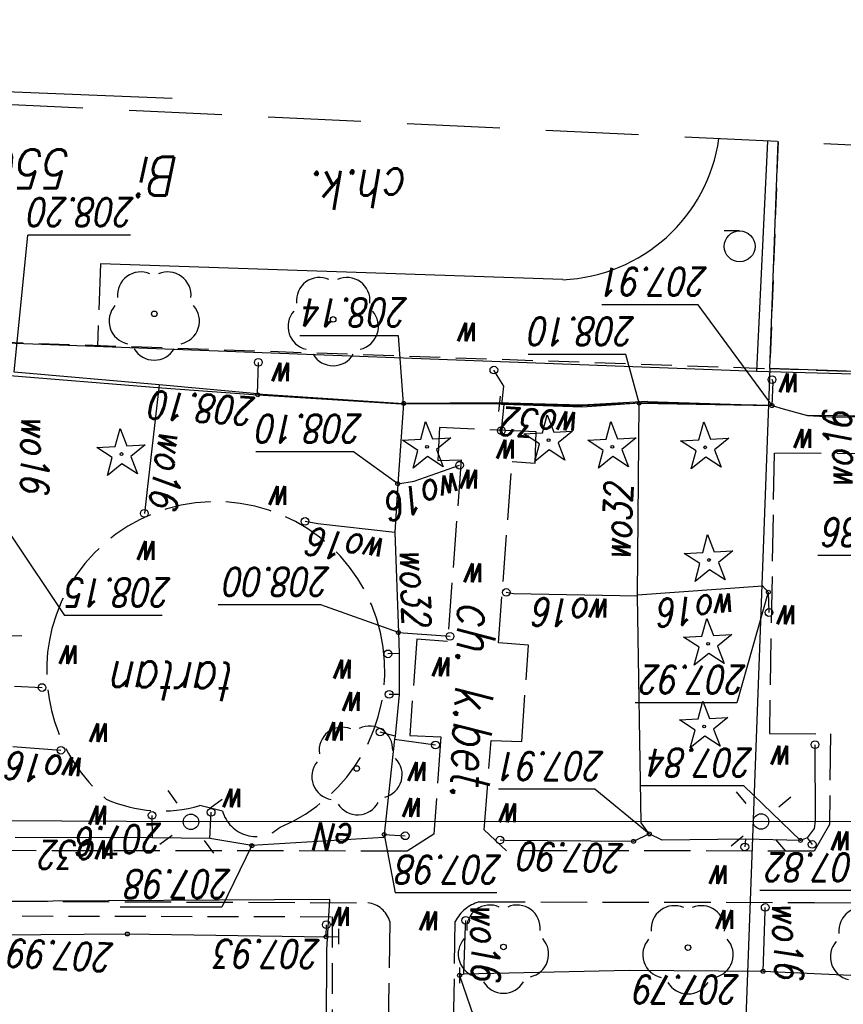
# Model space of a CAD drawing. Extents: x -110 to 11927435, y -6590197 to 5675023.
# Tile 57 of 71: x -29 to -2, y -76 to -45. Entities that reach past the tile are written whole.
import ezdxf
from ezdxf.enums import TextEntityAlignment as Align

# ---------------------------------------------------------------- set-up
doc = ezdxf.new("R2010")
doc.units = 0
for name, pattern in [('1', [0]), ('BPB', [1.5, 1, -0.5]), ('KOC', [2, 1.5, -0.5]), ('KOJ', [0]), ('KOU', [1.5, 1, -0.5]), ('UPE', [0]), ('UPW', [0]), ('UXE', [1.5, 1, -0.5])]:
    doc.linetypes.add(name, pattern=pattern)
doc.layers.get('0').update_dxf_attribs({"color": 250, "linetype": 'CONTINUOUS', "lineweight": 100})
doc.layers.add('_0', color=7, linetype='CONTINUOUS')
doc.layers.add('OBOP', color=7, linetype='CONTINUOUS', lineweight=13, true_color=0x0a0909)
doc.styles.add('K1_ACAD', font='romans.shx', dxfattribs={"width": 0.8, "oblique": 12})
doc.linetypes.add('BGS', pattern='A,3.75,[45,msgB.shx,S=0.625,R=0,X=0,Y=0],3.75', length=7.5)

# ---------------------------------------------------------------- blocks, each defined once
blk = doc.blocks.new('LAT')
at = {"linetype": 'Continuous'}
for p, q in [((0, 0.75), (0, 1.25)), ((-1.25, 0), (-0.75, 0)), ((0.75, 0), (1.25, 0)), ((0, -0.75), (0, -1.25))]:
    blk.add_line(p, q, dxfattribs=at)
blk = doc.blocks.new('SLS')
at = {"linetype": 'Continuous'}
blk.add_circle((0, 0), 0.25, dxfattribs=at)
blk = doc.blocks.new('ARM')
at = {"linetype": 'Continuous'}
blk.add_circle((0, 0), 0.125, dxfattribs=at)
blk = doc.blocks.new('UGW')
at = {"linetype": 'Continuous'}
blk.add_circle((0, 0), 0.0625, dxfattribs=at)
blk = doc.blocks.new('USW')
at = {"linetype": 'Continuous'}
blk.add_line((0, -0.25), (0, 0.25), dxfattribs=at)
blk = doc.blocks.new('DLI')
at = {"layer": 'OBOP', "color": 0, "linetype": 'ByBlock', "lineweight": -2}
blk.add_circle((0, 0), 0.09, dxfattribs=at)
for centre, start, end in [((0, 0.75), 30.1471, 149.8529), ((-0.713, 0.232), 102.1471, 221.8529), ((0.713, 0.232), 318.1471, 77.8529), ((-0.441, -0.607), 174.1471, 293.8529), ((0.441, -0.607), 246.1471, 5.8529)]:
    blk.add_arc(centre, 0.75, start, end, dxfattribs=at)
blk = doc.blocks.new('DIG')
at = {"linetype": 'Continuous'}
for p, q in [((-0.3012, 0.09375), (-0.4937, 0.6621)), ((-0.4937, 0.6621), (-0.0039, 0.31545)), ((-0.0039, 0.31545), (0.4771, 0.67415)), ((0.4771, 0.67415), (0.2988, 0.1012)), ((-0.78225, -0.26495), (-0.3012, 0.09375)), ((0.2988, 0.1012), (0.7886, -0.24545)), ((-0.18225, -0.2575), (-0.78225, -0.26495)), ((0.01025, -0.82585), (-0.18225, -0.2575)), ((0.1886, -0.2529), (0.01025, -0.82585)), ((0.7886, -0.24545), (0.1886, -0.2529))]:
    blk.add_line(p, q, dxfattribs=at)
blk.add_circle((0, 0), 0.045, dxfattribs=at)
blk = doc.blocks.new('LZA1')
at = {"linetype": 'Continuous'}
blk.add_line((0, -0.5), (0.5, -0.5), dxfattribs=at)
blk.add_circle((0, 0), 0.5, dxfattribs=at)
blk = doc.blocks.new('mdcp Łuszczanowiece')
at = {"layer": '_0'}
for p, q in [((6591155.95, 5674730.72), (6591159.66, 5674831.72)), ((6591135.92, 5674731.41), (6591155.95, 5674730.72)), ((6591155.95, 5674730.72), (6591155.679, 5674723.37))]:
    blk.add_line(p, q, dxfattribs=at)
at = {"layer": '_0', "linetype": 'UXE'}
for p, q in [((6591170.109, 5674748.47), (6591170.125, 5674771.994)), ((6591204.146, 5674748.39), (6591170.109, 5674748.47))]:
    blk.add_line(p, q, dxfattribs=at)
at = {"layer": '_0', "linetype": 'UPE'}
for p, q in [((6591170.417, 5674769.794), (6591170.284, 5674749.548)), ((6591170.284, 5674749.548), (6591170.193, 5674747.913)), ((6591170.193, 5674747.913), (6591204.388, 5674748.11)), ((6591138.908, 5674745.415), (6591156.235, 5674745.388)), ((6591156.235, 5674745.388), (6591174.682, 5674745.398)), ((6591174.682, 5674745.398), (6591190.241, 5674745.327))]:
    blk.add_line(p, q, dxfattribs=at)
at = {"layer": '_0', "linetype": 'KOC'}
for p, q in [((6591166.413, 5674765.983), (6591166.129, 5674748.624)), ((6591168.251, 5674748.622), (6591168.483, 5674766.02)), ((6591154.504, 5674748.008), (6591144.942, 5674748.069)), ((6591165.365, 5674747.991), (6591154.504, 5674748.008)), ((6591184.825, 5674747.953), (6591168.957, 5674748.021)), ((6591154.019, 5674745.485), (6591154.513, 5674746.347)), ((6591154.513, 5674746.347), (6591164.473, 5674746.333)), ((6591164.473, 5674746.333), (6591165.192, 5674745.662)), ((6591166.818, 5674745.8), (6591167.686, 5674746.347)), ((6591167.686, 5674746.347), (6591181.67, 5674746.33)), ((6591165.192, 5674745.662), (6591164.973, 5674742.76)), ((6591166.6, 5674742.648), (6591166.818, 5674745.8)), ((6591153.992, 5674742.551), (6591154.019, 5674745.485)), ((6591173.66, 5674745.05), (6591174.39, 5674744.87)), ((6591163.981, 5674742.798), (6591163.761, 5674739.676)), ((6591164.973, 5674742.76), (6591163.981, 5674742.798)), ((6591155.964, 5674742.534), (6591153.992, 5674742.551)), ((6591155.814, 5674733.458), (6591155.964, 5674742.534)), ((6591167.603, 5674742.599), (6591166.6, 5674742.648)), ((6591167.373, 5674739.487), (6591167.603, 5674742.599)), ((6591163.761, 5674739.676), (6591164.735, 5674739.607)), ((6591164.735, 5674739.607), (6591164.29, 5674733.732)), ((6591165.934, 5674733.671), (6591166.379, 5674739.555)), ((6591166.379, 5674739.555), (6591167.373, 5674739.487)), ((6591163.548, 5674733.781), (6591163.51, 5674732.769)), ((6591164.29, 5674733.732), (6591163.548, 5674733.781)), ((6591150.286, 5674733.508), (6591155.814, 5674733.458)), ((6591166.691, 5674733.703), (6591165.934, 5674733.671)), ((6591166.639, 5674732.629), (6591166.691, 5674733.703)), ((6591163.51, 5674732.769), (6591166.639, 5674732.629)), ((6591177.612, 5674727.325), (6591177.71, 5674729.993))]:
    blk.add_line(p, q, dxfattribs=at)
at = {"layer": '_0', "linetype": 'Continuous'}
for p, q in [((6591165.99, 5674750.37), (6591165.191, 5674752.692)), ((6591172.71, 5674746.17), (6591173.685, 5674748.165)), ((6591173.685, 5674748.165), (6591176.974, 5674748.165)), ((6591152.95, 5674747.622), (6591156.273, 5674747.622)), ((6591164.783, 5674747.699), (6591168.073, 5674747.699)), ((6591168.43, 5674745.81), (6591168.073, 5674747.699)), ((6591154.96, 5674746), (6591156.796, 5674744.233)), ((6591159.85, 5674745.79), (6591161.61, 5674744.346)), ((6591161.61, 5674744.346), (6591164.736, 5674744.346)), ((6591156.796, 5674744.233), (6591160.151, 5674744.233)), ((6591156, 5674737.96), (6591157.015, 5674741.542)), ((6591157.015, 5674741.542), (6591160.304, 5674741.542)), ((6591167.97, 5674739.27), (6591170.481, 5674738.376)), ((6591175.612, 5674738.722), (6591178.771, 5674738.722)), ((6591180.49, 5674736.15), (6591178.771, 5674738.722)), ((6591170.481, 5674738.376), (6591173.804, 5674738.376)), ((6591151.107, 5674736.769), (6591154.397, 5674736.769)), ((6591167.99, 5674734.45), (6591169.425, 5674733.416)), ((6591169.425, 5674733.416), (6591172.585, 5674733.416)), ((6591155.88, 5674731.92), (6591158.265, 5674728.658)), ((6591160.18, 5674731.84), (6591160.614, 5674730.268)), ((6591167.8, 5674731.85), (6591167.966, 5674729.657)), ((6591180.4, 5674730.84), (6591179.966, 5674726.405)), ((6591160.614, 5674730.268), (6591163.774, 5674730.268)), ((6591167.966, 5674729.657), (6591171.158, 5674729.657)), ((6591158.265, 5674728.658), (6591161.392, 5674728.658)), ((6591176.643, 5674726.405), (6591179.966, 5674726.405))]:
    blk.add_line(p, q, dxfattribs=at)
at = {"layer": '_0', "linetype": 'UPW'}
for p, q in [((6591153.09, 5674750.38), (6591156.17, 5674750.24)), ((6591165.85, 5674750.33), (6591165.99, 5674750.37)), ((6591156.17, 5674750.24), (6591156.1, 5674748.28)), ((6591156.17, 5674750.24), (6591160.5, 5674750.21)), ((6591160.5, 5674750.21), (6591165.85, 5674750.33)), ((6591165.85, 5674750.33), (6591165.8, 5674748.77)), ((6591170.31, 5674749.12), (6591169.91, 5674749.11)), ((6591170.31, 5674749.12), (6591170.3, 5674748.73)), ((6591176.74, 5674749.03), (6591170.31, 5674749.12)), ((6591182.4, 5674749.06), (6591176.74, 5674749.03)), ((6591165.8, 5674748.77), (6591165.79, 5674748.59)), ((6591156.1, 5674748.28), (6591156.1, 5674748.17)), ((6591156.74, 5674745.96), (6591156.76, 5674746.21)), ((6591154.52, 5674745.61), (6591154.74, 5674745.92)), ((6591154.74, 5674745.92), (6591154.58, 5674746.13)), ((6591154.74, 5674745.92), (6591154.96, 5674746)), ((6591154.96, 5674746), (6591156.74, 5674745.96)), ((6591156.74, 5674745.96), (6591159.43, 5674745.99)), ((6591159.43, 5674745.99), (6591159.85, 5674745.79)), ((6591159.85, 5674745.79), (6591160.36, 5674746.03)), ((6591160.36, 5674746.03), (6591164.51, 5674746)), ((6591164.51, 5674746), (6591164.68, 5674745.99)), ((6591168.43, 5674745.81), (6591168.44, 5674745.91)), ((6591168.44, 5674745.91), (6591172.71, 5674746.17)), ((6591172.71, 5674746.17), (6591174.07, 5674745.94)), ((6591174.07, 5674745.94), (6591174.03, 5674745.09)), ((6591174.07, 5674745.94), (6591175.93, 5674745.92)), ((6591175.93, 5674745.92), (6591175.94, 5674745.19)), ((6591175.93, 5674745.92), (6591180.37, 5674745.91)), ((6591154.48, 5674745.38), (6591154.52, 5674745.61)), ((6591159.85, 5674745.79), (6591160.11, 5674745.43)), ((6591168.43, 5674745.81), (6591167.75, 5674745.85)), ((6591168.1, 5674742.72), (6591168.43, 5674745.81)), ((6591154.49, 5674742.9), (6591154.48, 5674745.38)), ((6591160.11, 5674745.43), (6591160.23, 5674738.09)), ((6591180.45, 5674742.96), (6591178.89, 5674743.08)), ((6591168.1, 5674742.72), (6591166.77, 5674742.91)), ((6591168.07, 5674742.62), (6591168.1, 5674742.72)), ((6591167.94, 5674741.27), (6591168.07, 5674742.62)), ((6591168.07, 5674742.62), (6591168.56, 5674742.49)), ((6591167.94, 5674739.95), (6591167.94, 5674741.27)), ((6591167.94, 5674741.27), (6591168.27, 5674741.27)), ((6591180.39, 5674741.01), (6591179.5, 5674741.05)), ((6591167.94, 5674739.95), (6591168.31, 5674739.96)), ((6591167.97, 5674739.27), (6591167.94, 5674739.95)), ((6591167.97, 5674739.27), (6591166.3, 5674739.39)), ((6591168.08, 5674736.03), (6591167.97, 5674739.27)), ((6591156, 5674737.96), (6591155.98, 5674738.62)), ((6591156.19, 5674737.76), (6591156, 5674737.96)), ((6591160.23, 5674738.05), (6591156.19, 5674737.76)), ((6591160.23, 5674738.05), (6591160.18, 5674731.84)), ((6591160.23, 5674738.09), (6591164.24, 5674738.02)), ((6591160.23, 5674738.09), (6591160.23, 5674738.05)), ((6591164.24, 5674738.02), (6591164.48, 5674737.97)), ((6591167.99, 5674734.45), (6591168.08, 5674736.03)), ((6591168.08, 5674736.03), (6591170.58, 5674735.75)), ((6591170.58, 5674735.75), (6591170.99, 5674735.67)), ((6591176.1, 5674734.64), (6591176.19, 5674735.41)), ((6591167.99, 5674734.45), (6591167.46, 5674734.37)), ((6591167.8, 5674731.85), (6591167.99, 5674734.45)), ((6591175.71, 5674731.25), (6591176.1, 5674734.64)), ((6591167.46, 5674734.37), (6591165.99, 5674733.85)), ((6591164.56, 5674731.88), (6591164.64, 5674732.73)), ((6591153.76, 5674732.29), (6591150.02, 5674732.24)), ((6591153.06, 5674732.26), (6591154.73, 5674732.24)), ((6591154.73, 5674732.24), (6591153.76, 5674732.29)), ((6591155.52, 5674732.03), (6591154.73, 5674732.24)), ((6591155.88, 5674731.92), (6591155.52, 5674732.03)), ((6591155.88, 5674731.92), (6591155.84, 5674731.16)), ((6591155.88, 5674731.92), (6591159.9, 5674731.83)), ((6591159.91, 5674731.79), (6591155.88, 5674731.92)), ((6591160.18, 5674731.84), (6591155.88, 5674731.92)), ((6591159.9, 5674731.83), (6591162.02, 5674731.93)), ((6591159.91, 5674731.79), (6591162.03, 5674731.91)), ((6591160.18, 5674731.84), (6591162.01, 5674731.97)), ((6591162.01, 5674731.97), (6591164.56, 5674731.88)), ((6591164.79, 5674731.85), (6591162.02, 5674731.93)), ((6591162.03, 5674731.91), (6591164.81, 5674731.83)), ((6591164.56, 5674731.88), (6591164.62, 5674731.88)), ((6591164.62, 5674731.88), (6591164.56, 5674731.29)), ((6591164.62, 5674731.88), (6591164.7, 5674731.86)), ((6591168.05, 5674731.85), (6591164.79, 5674731.85)), ((6591164.81, 5674731.83), (6591167.8, 5674731.85)), ((6591168.05, 5674731.85), (6591167.8, 5674731.85)), ((6591172.53, 5674731.54), (6591167.8, 5674731.85)), ((6591172.52, 5674731.57), (6591168.05, 5674731.85)), ((6591172.53, 5674731.54), (6591172.5, 5674730.52)), ((6591175.63, 5674731.34), (6591172.52, 5674731.57)), ((6591172.53, 5674731.54), (6591175.71, 5674731.25)), ((6591164.56, 5674731.29), (6591164.88, 5674730.77)), ((6591184.03, 5674730.66), (6591175.63, 5674731.34)), ((6591175.71, 5674731.25), (6591180.4, 5674730.84)), ((6591155.84, 5674731.16), (6591155.88, 5674731.08))]:
    blk.add_line(p, q, dxfattribs=at)
at = {"layer": '_0', "linetype": 'BGS'}
for p, q in [((6591156.385, 5674730.8), (6591135.862, 5674731.384)), ((6591156.022, 5674723.353), (6591156.385, 5674730.8)), ((6591183.695, 5674729.778), (6591156.385, 5674730.8))]:
    blk.add_line(p, q, dxfattribs=at)
at = {"layer": '_0', "linetype": 'KOU'}
for p, q in [((6591155.95, 5674730.72), (6591135.92, 5674731.41)), ((6591155.683, 5674723.369), (6591155.95, 5674730.72)), ((6591209.59, 5674728.87), (6591155.95, 5674730.72))]:
    blk.add_line(p, q, dxfattribs=at)
at = {"layer": '_0', "linetype": 'KOJ'}
blk.add_line((6591162.648, 5674727.842), (6591177.612, 5674727.325), dxfattribs=at)
at = {"layer": '_0', "linetype": '1'}
blk.add_line((6591175.29, 5674721.98), (6591187.53, 5674721.49), dxfattribs=at)
at = {"layer": '_0', "linetype": 'BPB', "ltscale": 3}
blk.add_lwpolyline([(6591165.185, 5674987.457), (6591158.691, 5674859.807), (6591109.553, 5674863.045), (6591110.755, 5674725.53), (6591237.72, 5674719.424), (6591252.958, 5674983.187)], close=True, dxfattribs=at)
at = {"layer": '_0', "linetype": 'KOC'}
for centre, radius, start, end in [((6591165.008, 5674749.2), 1.26, 286.4338, 332.7905), ((6591169.05, 5674748.845), 0.829, 195.573, 263.5852), ((6591172.572, 5674744.743), 1.131, 15.7325, 133.0287), ((6591173.925, 5674740.481), 5.515, 112.6612, 187.7221), ((6591175.626, 5674740.653), 4.394, 65.7614, 106.3353), ((6591173.894, 5674740.502), 5.458, 345.5532, 49.6271), ((6591173.879, 5674740.502), 5.473, 188.0004, 345.5926)]:
    blk.add_arc(centre, radius, start, end, dxfattribs=at)
at = {"layer": '_0', "linetype": 'KOJ'}
blk.add_arc((6591162.87, 5674722.522), 5.325, 92.3882, 171.8438, dxfattribs=at)
at = {"layer": '_0'}
for name, p in [('DLI', (6591152.53, 5674749.54)), ('DLI', (6591158.6, 5674749.47)), ('DLI', (6591164.57, 5674749.45)), ('UGW', (6591165.99, 5674750.37)), ('UGW', (6591156.17, 5674750.24)), ('UGW', (6591170.31, 5674749.12)), ('UGW', (6591176.74, 5674749.03)), ('ARM', (6591170.3, 5674748.73)), ('ARM', (6591165.79, 5674748.59)), ('ARM', (6591156.1, 5674748.17)), ('ARM', (6591154.58, 5674746.13)), ('ARM', (6591156.76, 5674746.21)), ('UGW', (6591172.71, 5674746.17)), ('UGW', (6591154.96, 5674746)), ('UGW', (6591160.36, 5674746.03)), ('ARM', (6591164.68, 5674745.99)), ('ARM', (6591167.75, 5674745.85)), ('UGW', (6591168.43, 5674745.81)), ('UGW', (6591159.85, 5674745.79)), ('ARM', (6591175.94, 5674745.19)), ('ARM', (6591174.03, 5674745.09)), ('ARM', (6591154.49, 5674742.9)), ('ARM', (6591166.77, 5674742.91)), ('ARM', (6591178.89, 5674743.08)), ('ARM', (6591168.56, 5674742.49)), ('ARM', (6591168.27, 5674741.27)), ('ARM', (6591179.5, 5674741.05)), ('ARM', (6591168.31, 5674739.96)), ('ARM', (6591166.3, 5674739.39)), ('UGW', (6591167.97, 5674739.27)), ('ARM', (6591155.98, 5674738.62)), ('UGW', (6591156, 5674737.96)), ('ARM', (6591164.48, 5674737.97)), ('ARM', (6591170.99, 5674735.67)), ('ARM', (6591176.19, 5674735.41)), ('UGW', (6591167.99, 5674734.45)), ('ARM', (6591165.99, 5674733.85)), ('ARM', (6591164.64, 5674732.73)), ('UGW', (6591155.88, 5674731.92)), ('UGW', (6591160.18, 5674731.84)), ('UGW', (6591167.8, 5674731.85)), ('UGW', (6591172.52, 5674731.57)), ('ARM', (6591155.88, 5674731.08)), ('ARM', (6591164.88, 5674730.77)), ('DLI', (6591170.08, 5674729.13)), ('ARM', (6591172.5, 5674730.52)), ('DLI', (6591175.87, 5674728.95)), ('LZA1', (6591156.929, 5674726.765))]:
    blk.add_blockref(name, p, dxfattribs=at)
for name, p, rotation in [('USW', (6591165.99, 5674750.37), 0.03654515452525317), ('USW', (6591169.91, 5674749.11), 0.5465143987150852), ('LAT', (6591156.235, 5674745.388), 309.5886584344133), ('LAT', (6591174.682, 5674745.398), 306.1057776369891), ('SLS', (6591156.235, 5674745.388), 2.39175830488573), ('SLS', (6591174.682, 5674745.398), 2.391485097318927), ('USW', (6591154.48, 5674745.38), 91.12209011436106), ('DLI', (6591169.319, 5674743.672), 2.391348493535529), ('DIG', (6591158.075, 5674742.312), 2.391539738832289), ('DIG', (6591157.947, 5674739.634), 2.391403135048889), ('USW', (6591180.4, 5674739.38), 270.9224828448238), ('DIG', (6591157.921, 5674736.92), 2.391293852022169), ('DIG', (6591176.933, 5674733.489), 2.390802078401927), ('DIG', (6591158.044, 5674733.271), 2.391157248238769), ('DIG', (6591161.047, 5674733.257), 2.391020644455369), ('DIG', (6591167.043, 5674733.257), 2.390829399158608), ('DIG', (6591163.108, 5674733.042), 2.390938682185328), ('USW', (6591164.7, 5674731.86), 353.6598077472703)]:
    blk.add_blockref(name, p, dxfattribs=dict(at, rotation=rotation))
at = {"layer": '_0', "style": 'K1_ACAD', "oblique": 12, "width": 0.8}
for s, p in [('207.79', (6591156.906, 5674750.378)), ('207.98', (6591173.363, 5674746.965)), ('207.82', (6591152.629, 5674746.422)), ('207.91', (6591161.288, 5674743.146)), ('207.84', (6591156.475, 5674743.033)), ('207.92', (6591156.693, 5674740.342)), ('208.00', (6591170.16, 5674737.176)), ('207.86', (6591150.785, 5674735.569)), ('208.10', (6591169.104, 5674732.216)), ('208.10', (6591160.293, 5674729.068)), ('208.14', (6591167.645, 5674728.457)), ('207.91', (6591157.943, 5674727.458))]:
    blk.add_text(s, height=0.9, dxfattribs=at).set_placement(p)
for s, height, rotation, p in [('wo16', 0.9, 92.8624, (6591155.891, 5674747.992)), ('wo16', 0.9, 91.1535, (6591165.638, 5674748.034)), ('207.93', 0.9, 359.6984, (6591170.468, 5674749.235)), ('207.99', 0.9, 357.2409, (6591177.141, 5674749.358)), ('207.90', 0.9, 358.7914, (6591160.643, 5674746.135)), ('wo32', 0.9, 0.5758, (6591177.054, 5674745.997)), ('eN', 0.9, 356.6807, (6591169.379, 5674745.489)), ('207.6', 0.9, 2.9944, (6591175.6, 5674745.456)), ('wo16', 0.9, 354.6136, (6591178.072, 5674743.346)), ('wo16', 0.9, 4.6742, (6591157.07, 5674737.983)), ('wo16', 0.9, 359.2559, (6591161.061, 5674738.185)), ('wo32', 0.9, 92.4628, (6591167.93, 5674736.545)), ('wo32', 0.9, 268.3153, (6591160.469, 5674736.966)), ('wo16', 0.9, 351.0274, (6591168.321, 5674736.248)), ('wo16', 0.9, 17.4349, (6591166.055, 5674734.046)), ('wo16', 0.9, 81.9155, (6591175.687, 5674732.67)), ('wo16', 0.9, 271.1751, (6591153.276, 5674734.614)), ('wo16', 0.9, 89.326, (6591180.164, 5674732.223)), ('wo32', 0.9, 356.0995, (6591162.076, 5674732.145)), ('208.10', 0.9, 356.0435, (6591172.552, 5674731.675)), ('ch.k.', 1.25, 2.3907, (6591167.658, 5674724.226))]:
    blk.add_text(s, height=height, rotation=rotation, dxfattribs=at).set_placement(p)
for p in [(6591157.64, 5674748.263), (6591167.226, 5674748.302), (6591170.08, 5674748.167), (6591157.855, 5674746.811), (6591153.911, 5674745.711), (6591177.935, 5674744.883), (6591164.667, 5674744.804), (6591167.785, 5674744.635), (6591173.596, 5674744.328), (6591167.603, 5674743.47), (6591155.864, 5674742.942), (6591170.275, 5674742.168), (6591177.908, 5674742.213), (6591169.727, 5674741.2), (6591170.017, 5674740.152), (6591166.825, 5674740.077), (6591178.893, 5674739.687), (6591155.669, 5674738.393), (6591165.793, 5674737.034), (6591176.369, 5674736.313), (6591172.103, 5674734.531), (6591165.93, 5674734), (6591164.736, 5674733.031), (6591155.12, 5674732.688), (6591155.594, 5674730.88), (6591172.014, 5674730.533), (6591166.001, 5674729.239)]:
    blk.add_text('w', height=0.9, dxfattribs=at).set_placement(p, align=Align.RIGHT)
for s, p in [('207.98', (6591167.993, 5674747.399)), ('208.15', (6591178.691, 5674738.422)), ('208.20', (6591179.885, 5674726.105))]:
    blk.add_text(s, height=0.9, dxfattribs=at).set_placement(p, align=Align.TOP_RIGHT)
for s, rotation, p in [('ch. k.bet.', 87.7974, (6591165.526, 5674741.448)), ('tartan', 359.1931, (6591175.227, 5674740.846))]:
    blk.add_text(s, height=1.25, rotation=rotation, dxfattribs=at).set_placement(p, align=Align.MIDDLE)
for s, p in [('Bi', (6591175.051, 5674725.112)), ('550/1', (6591178.544, 5674724.874))]:
    blk.add_text(s, height=1.25, dxfattribs=at).set_placement(p, align=Align.TOP_LEFT)

msp = doc.modelspace()

# ---------------------------------------------------------------- block references
at = {"layer": '_0', "linetype": 'ByBlock', "lineweight": 9, "rotation": 180}
msp.add_blockref('mdcp Łuszczanowiece', (6591151.409, 5674674.849), dxfattribs=at)

doc.saveas('drawing.dxf')
